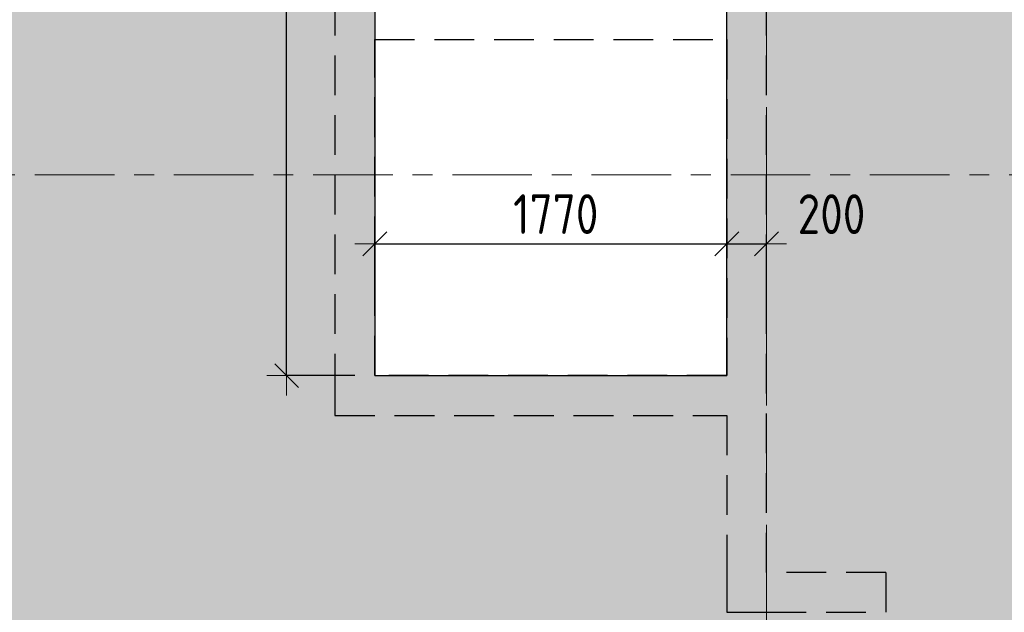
# Model space of a CAD drawing. Header units: metres. Extents: x -38 to 89, y -15 to 19.
# Tile 70 of 120: x 39.29 to 44.25, y 10.6 to 13.58. Entities that reach past the tile are written whole.
import ezdxf

# ---------------------------------------------------------------- set-up
doc = ezdxf.new("R2010")
doc.units = ezdxf.units.M
doc.header["$PDMODE"] = 65
for name, pattern in [('______11', [0.5, 0.4, -0.05, 0, -0.05]), ('______2', [0.27, 0.2, -0.07]), ('______5', [1.1, 0.8, -0.1, 0.1, -0.1])]:
    doc.linetypes.add(name, pattern=pattern)
for name, color, linetype, lineweight in [('XR$2$Осевая линия (1)', 7, '______5', 13), ('XR$3$Перекрытие (1)', 7, 'Continuous', 35), ('XR$4$Заливка', 7, 'Continuous', 13), ('XR$4$Перекрытие (1)', 7, 'Continuous', 35), ('XR$4$Размерная линия (1)', 7, 'Continuous', 13), ('XR$6$Стена (1)', 7, 'Continuous', 35)]:
    doc.layers.add(name, color=color, linetype=linetype, lineweight=lineweight)
doc.styles.add('ISOCPEUR', font='txt')
doc.dimstyles.new('DIMSTYLE_3', dxfattribs={"dimtxt": 0.2, "dimasz": 0.2, "dimexe": 0, "dimexo": 0, "dimgap": 0.1, "dimtad": 2, "dimdec": 0, "dimlfac": 1000, "dimrnd": 5, "dimzin": 12, "dimdsep": 46, "dimtxsty": 'ISOCPEUR', "dimblk1": 'ALL_ML_STRICH', "dimblk2": 'ALL_ML_STRICH', "dimsah": 1, "dimcen": 0, "dimclrd": 7, "dimclre": 256, "dimclrt": 7, "dimadec": 0, "dimazin": 0, "dimtfac": 1, "dimtdec": 0, "dimtix": 1, "dimtmove": 2, "dimatfit": 3, "dimfxl": 0, "dimtzin": 0, "dimlwd": 0, "dimlwe": -3, "dimarcsym": 0})
doc.dimstyles.new('DIMSTYLE_6', dxfattribs={"dimtxt": 0.2, "dimasz": 0.2, "dimexe": 0, "dimexo": 0, "dimgap": 0.1, "dimtad": 2, "dimdec": 0, "dimlfac": 1000, "dimrnd": 5, "dimzin": 12, "dimdsep": 46, "dimtxsty": 'ISOCPEUR', "dimblk1": 'ALL_ML_STRICH', "dimblk2": 'ALL_ML_STRICH', "dimsah": 1, "dimcen": 0, "dimclrd": 7, "dimclre": 256, "dimclrt": 7, "dimadec": 0, "dimazin": 0, "dimtfac": 1, "dimtdec": 0, "dimtix": 1, "dimtmove": 2, "dimatfit": 3, "dimfxl": 0, "dimtvp": 1.2, "dimtzin": 0, "dimlwd": 0, "dimlwe": -3, "dimarcsym": 0})

# ---------------------------------------------------------------- blocks, each defined once
blk = doc.blocks.new('ALL_ML_STRICH')
at = {"color": 0, "linetype": 'ByBlock', "lineweight": -2}
for p, q in [((0, -0.5), (0, 0.5)), ((-0.3, -0.3), (0.3, 0.3)), ((-1, 0), (0.5, 0))]:
    blk.add_line(p, q, dxfattribs=at)
blk = doc.blocks.new('*D573')
at = {"layer": 'DEFPOINTS', "color": 7, "linetype": 'Continuous', "lineweight": 13, "transparency": 33554687}
for p in [(40.8797, 16.4), (40.6365, 11.79), (41.0797, 11.79)]:
    blk.add_point(p, dxfattribs=at)
at = {"layer": 'XR$4$Размерная линия (1)', "color": 9, "linetype": 'Continuous', "lineweight": -2, "true_color": 0xc7c7c7, "transparency": 33554687}
for p, q in [((40.7797, 16.4), (40.6365, 16.4)), ((40.9797, 11.79), (40.6365, 11.79))]:
    blk.add_line(p, q, dxfattribs=at)
at = {"layer": 'XR$4$Размерная линия (1)', "color": 7, "linetype": 'Continuous', "lineweight": -2, "transparency": 33554687}
blk.add_line((40.6365, 11.79), (40.6365, 16.4), dxfattribs=at)
at = {"layer": 'XR$4$Размерная линия (1)', "color": 7, "linetype": 'Continuous', "lineweight": 13, "transparency": 33554687, "xscale": 0.2, "yscale": 0.2, "zscale": 0.2}
for p, rotation in [((40.6365, 16.4), 90), ((40.6365, 11.79), 270)]:
    blk.add_blockref('ALL_ML_STRICH', p, dxfattribs=dict(at, rotation=rotation))
at = {"layer": 'XR$4$Размерная линия (1)', "color": 7, "linetype": 'Continuous', "lineweight": 13, "transparency": 33554687, "insert": (40.4865, 14.1117), "char_height": 0.2, "width": 0.666667, "attachment_point": 5, "rotation": 90, "style": 'ISOCPEUR'}
blk.add_mtext('\\W0.83;\\A1;{4610}', dxfattribs=at)
blk = doc.blocks.new('*D575')
at = {"layer": 'DEFPOINTS', "color": 7, "linetype": 'Continuous', "lineweight": 13, "transparency": 33554687}
for p in [(41.0797, 12.4524), (42.85, 12.4719), (41.0797, 12.03)]:
    blk.add_point(p, dxfattribs=at)
at = {"layer": 'XR$4$Размерная линия (1)', "color": 9, "linetype": 'Continuous', "lineweight": -2, "true_color": 0xc7c7c7, "transparency": 33554687}
for p, q in [((41.0797, 12.13), (41.0797, 12.4524)), ((42.85, 12.4524), (42.85, 12.4524))]:
    blk.add_line(p, q, dxfattribs=at)
at = {"layer": 'XR$4$Размерная линия (1)', "color": 7, "linetype": 'Continuous', "lineweight": -2, "transparency": 33554687}
blk.add_line((41.0797, 12.4524), (42.85, 12.4524), dxfattribs=at)
at = {"layer": 'XR$4$Размерная линия (1)', "color": 7, "linetype": 'Continuous', "lineweight": 13, "transparency": 33554687, "xscale": 0.2, "yscale": 0.2, "zscale": 0.2, "rotation": 180}
blk.add_blockref('ALL_ML_STRICH', (41.0797, 12.4524), dxfattribs=at)
at = {"layer": 'XR$4$Размерная линия (1)', "color": 7, "linetype": 'Continuous', "lineweight": 13, "transparency": 33554687, "xscale": 0.2, "yscale": 0.2, "zscale": 0.2}
blk.add_blockref('ALL_ML_STRICH', (42.85, 12.4524), dxfattribs=at)
at = {"layer": 'XR$4$Размерная линия (1)', "color": 7, "linetype": 'Continuous', "lineweight": 13, "transparency": 33554687, "insert": (41.9899, 12.6024), "char_height": 0.2, "width": 0.666667, "attachment_point": 5, "style": 'ISOCPEUR'}
blk.add_mtext('\\W0.83;\\A1;{1770}', dxfattribs=at)
blk = doc.blocks.new('*D576')
at = {"layer": 'DEFPOINTS', "color": 7, "linetype": 'Continuous', "lineweight": 13, "transparency": 33554687}
for p in [(42.85, 12.4719), (42.85, 12.4524), (43.05, 12.03)]:
    blk.add_point(p, dxfattribs=at)
at = {"layer": 'XR$4$Размерная линия (1)', "color": 9, "linetype": 'Continuous', "lineweight": -2, "true_color": 0xc7c7c7, "transparency": 33554687}
for p, q in [((42.85, 12.4524), (42.85, 12.4524)), ((43.05, 12.13), (43.05, 12.4524))]:
    blk.add_line(p, q, dxfattribs=at)
at = {"layer": 'XR$4$Размерная линия (1)', "color": 7, "linetype": 'Continuous', "lineweight": -2, "transparency": 33554687}
blk.add_line((42.85, 12.4524), (43.05, 12.4524), dxfattribs=at)
at = {"layer": 'XR$4$Размерная линия (1)', "color": 7, "linetype": 'Continuous', "lineweight": 13, "transparency": 33554687, "xscale": 0.2, "yscale": 0.2, "zscale": 0.2, "rotation": 180}
blk.add_blockref('ALL_ML_STRICH', (42.85, 12.4524), dxfattribs=at)
at = {"layer": 'XR$4$Размерная линия (1)', "color": 7, "linetype": 'Continuous', "lineweight": 13, "transparency": 33554687, "xscale": 0.2, "yscale": 0.2, "zscale": 0.2}
blk.add_blockref('ALL_ML_STRICH', (43.05, 12.4524), dxfattribs=at)
at = {"layer": 'XR$4$Размерная линия (1)', "color": 7, "linetype": 'Continuous', "lineweight": 13, "transparency": 33554687, "insert": (43.3768, 12.6021), "char_height": 0.2, "width": 0.5, "attachment_point": 5, "style": 'ISOCPEUR'}
blk.add_mtext('\\W0.83;\\A1;{200}', dxfattribs=at)

msp = doc.modelspace()

# ---------------------------------------------------------------- hatches: boundary and pattern name
at = {"layer": 'XR$4$Заливка', "linetype": 'Continuous', "lineweight": 13, "true_color": 0xf1f1f1, "transparency": 33554687}
h = msp.add_hatch(color=7, dxfattribs=at)
h.paths.add_polyline_path([(32.725, -0.25), (38.6498, -0.25), (38.6498, 0.95), (41.525, 0.95), (41.525, -0.25), (45.35, -0.25), (45.35, 0.95), (47.8219, 0.95), (47.85, 1), (47.85, 1.4), (48.05, 1.4), (48.05, 1), (48.0781, 1), (48.225, 0.95), (48.225, -0.25), (52.25, -0.25), (52.25, 0.95), (54.6219, 0.95), (54.65, 1), (54.65, 1.4), (54.85, 1.4), (54.85, 1), (54.8781, 1), (55.05, 0.95), (55.05, 1.4), (55.25, 1.4), (55.25, 1), (55.2781, 1), (57.65, 0.95), (57.65, -0.25), (61.85, -0.25), (61.85, 16.65), (54.2, 16.65), (54.2, 15.4), (51.8281, 15.4), (51.8, 15.35), (51.8, 14.95), (51.6, 14.95), (51.6, 15.35), (51.5719, 15.35), (51.425, 15.4), (51.425, 15.3719), (51.375, 15.25), (51.175, 15.25), (51.175, 15.65), (51.375, 15.65), (51.375, 15.6781), (51.425, 15.85), (51.175, 15.85), (51.175, 16.25), (51.375, 16.25), (51.375, 16.2781), (51.425, 16.65), (48.7105, 16.65), (48.71, 14.5903), (45.65, 14.5903), (45.65, 16.65), (42.85, 16.65), (42.85, 11.79), (41.0797, 11.79), (41.0797, 16.65), (32.725, 16.65)])
h.paths.add_polyline_path([(51.375, 12.25), (51.175, 12.25), (51.175, 12.65), (51.375, 12.65)], flags=16)
h.paths.add_polyline_path([(51.175, 13.85), (51.375, 13.85), (51.375, 13.45), (51.175, 13.45)], flags=16)
h.paths.add_polyline_path([(43.05, 15.675), (43.05, 15.625), (43, 15.625), (43, 15.675)], flags=16)
h.paths.add_polyline_path([(43.1, 16.4), (43.2, 16.4), (43.2, 16.2), (43.1, 16.2)], flags=16)
h.paths.add_polyline_path([(47.825, 6.6), (48.025, 6.6), (48.025, 6.25), (47.825, 6.25)], flags=16)
h.paths.add_polyline_path([(51.175, 15.05), (51.375, 15.05), (51.375, 14.65), (51.175, 14.65)], flags=16)
h.paths.add_polyline_path([(33.175, 10), (33.175, 9.65), (32.975, 9.65), (32.975, 10)], flags=16)
h.paths.add_polyline_path([(32.95, 11.29), (32.95, 11.54), (33.2, 11.54), (33.2, 11.29)], flags=16)
h.paths.add_polyline_path([(35.325, 11.68), (35.725, 11.68), (35.725, 11.28), (35.325, 11.28)], flags=16)
h.paths.add_polyline_path([(51.175, 14.45), (51.375, 14.45), (51.375, 14.05), (51.175, 14.05)], flags=16)
h.paths.add_polyline_path([(33.325, 6.79), (33.325, 6.59), (32.975, 6.59), (32.975, 6.79)], flags=16)
h.paths.add_polyline_path([(41.0147, 9.52), (41.5147, 9.52), (41.5147, 9.36), (41.0147, 9.36)], flags=16)
h.paths.add_polyline_path([(51.6, 10.32), (51.95, 10.32), (51.95, 10.12), (51.6, 10.12)], flags=16)
h.paths.add_polyline_path([(51.6, 12.88), (52, 12.88), (52, 12.48), (51.6, 12.48)], flags=16)
h.paths.add_polyline_path([(46.15, 7.2), (46.55, 7.2), (46.55, 6.8), (46.15, 6.8)], flags=16)
h.paths.add_polyline_path([(46.8505, 7.08), (46.8505, 7.28), (47.0505, 7.28), (47.0505, 7.08)], flags=16)
h.paths.add_polyline_path([(47.8505, 7.08), (47.8505, 7.28), (48.0505, 7.28), (48.0505, 7.08)], flags=16)
h.paths.add_polyline_path([(52.125, 9.38), (52.125, 9.22), (51.625, 9.22), (51.625, 9.38)], flags=16)
h.paths.add_polyline_path([(49.96, 9.37), (49.96, 9.12), (49.71, 9.12), (49.71, 9.37)], flags=16)
h.paths.add_polyline_path([(51, 7), (51, 7.2), (51.35, 7.2), (51.35, 7)], flags=16)
h.paths.add_polyline_path([(52.585, 9.38), (52.585, 9.22), (52.285, 9.22), (52.285, 9.38)], flags=16)
h.paths.add_polyline_path([(52.8, 9.4019), (53.15, 9.4019), (53.15, 9.2019), (52.8, 9.2019)], flags=16)
h.paths.add_polyline_path([(53.57, 9), (53.92, 9), (53.92, 8.8), (53.57, 8.8)], flags=16)
h.paths.add_polyline_path([(54.04, 8.8), (54.04, 9), (54.24, 9), (54.24, 8.8)], flags=16)
h.paths.add_polyline_path([(54.425, 6.7), (54.425, 7.1), (54.825, 7.1), (54.825, 6.7)], flags=16)
h.paths.add_polyline_path([(54.945, 10.7), (54.545, 10.7), (54.545, 11.1), (54.945, 11.1)], flags=16)
h.paths.add_polyline_path([(54.62, 8.75), (54.62, 8.95), (54.97, 8.95), (54.97, 8.75)], flags=16)
h.paths.add_polyline_path([(54.825, 6.15), (54.625, 6.15), (54.625, 6.5), (54.825, 6.5)], flags=16)
h.paths.add_polyline_path([(55.075, 6.18), (55.075, 6.58), (55.475, 6.58), (55.475, 6.18)], flags=16)
h.paths.add_polyline_path([(55.125, 5.3), (55.075, 5.3), (55.075, 5.35), (55.125, 5.35)], flags=16)
h.paths.add_polyline_path([(55.075, 5.85), (55.075, 5.9), (55.125, 5.9), (55.125, 5.85)], flags=16)
h.paths.add_polyline_path([(55.275, 10.725), (55.225, 10.725), (55.225, 10.775), (55.275, 10.775)], flags=16)
h.paths.add_polyline_path([(55.775, 10.725), (55.775, 10.775), (55.825, 10.775), (55.825, 10.725)], flags=16)
h.paths.add_polyline_path([(57.2, 6.17), (56.95, 6.17), (56.95, 6.62), (57.2, 6.62)], flags=16)
h.paths.add_polyline_path([(57.2, 9.19), (57.6, 9.19), (57.6, 8.79), (57.2, 8.79)], flags=16)
h.paths.add_polyline_path([(41.35, 1), (41.15, 1), (41.15, 1.4), (41.35, 1.4)], flags=16)
h.paths.add_polyline_path([(61.6, 9.8), (61.4, 9.8), (61.4, 10.3), (61.6, 10.3)], flags=16)
h.paths.add_polyline_path([(33.3499, 8.9317), (33.3499, 8.5317), (32.9499, 8.5317), (32.9499, 8.9317)], flags=16)
h.paths.add_polyline_path([(38.75, 16.35), (38.95, 16.35), (38.95, 16.25), (38.75, 16.25)], flags=16)
h.paths.add_polyline_path([(39.05, 6.85), (38.85, 6.85), (38.85, 7.2), (39.05, 7.2)], flags=16)
h.paths.add_polyline_path([(42.85, 9.125), (42.15, 9.125), (42.15, 9.505), (42.85, 9.505)], flags=16)
h.paths.add_polyline_path([(42.62, 7.17), (43.02, 7.17), (43.02, 6.87), (42.62, 6.87)], flags=16)
h.paths.add_polyline_path([(35.0662, 5.757), (35.081, 5.7366), (35.0888, 5.7126), (35.0888, 5.6874), (35.081, 5.6634), (35.0662, 5.643), (35.0458, 5.6281), (35.0218, 5.6203), (34.9965, 5.6203), (34.9725, 5.6281), (34.9521, 5.643), (34.9373, 5.6634), (34.9295, 5.6874), (34.9295, 5.7126), (34.9373, 5.7366), (34.9521, 5.757), (34.9725, 5.7719), (34.9965, 5.7797), (35.0218, 5.7797), (35.0458, 5.7719)], flags=16)
h.paths.add_polyline_path([(45.15, 7.15), (45.15, 7.2), (45.2, 7.2), (45.2, 7.15)], flags=16)
h.paths.add_polyline_path([(45.75, 7.15), (45.7, 7.15), (45.7, 7.2), (45.75, 7.2)], flags=16)
h.paths.add_polyline_path([(45.9, 11.4), (45.9, 11.65), (46.15, 11.65), (46.15, 11.4)], flags=16)
h.paths.add_polyline_path([(41.935, 9.36), (41.665, 9.36), (41.665, 9.52), (41.935, 9.52)], flags=16)
h.paths.add_polyline_path([(48.275, 5.8), (48.275, 5.85), (48.325, 5.85), (48.325, 5.8)], flags=16)
h.paths.add_polyline_path([(48.625, 11.68), (48.625, 11.28), (48.225, 11.28), (48.225, 11.68)], flags=16)
h.paths.add_polyline_path([(41.35, 6.87), (40.95, 6.87), (40.95, 7.27), (41.35, 7.27)], flags=16)
h.paths.add_polyline_path([(37.1, 4.7), (37.05, 4.7), (37.05, 4.75), (37.1, 4.75)], flags=16)
h.paths.add_polyline_path([(41.575, 6.32), (41.575, 6.67), (41.775, 6.67), (41.775, 6.32)], flags=16)
h.paths.add_polyline_path([(39.2126, 4.76), (39.1874, 4.76), (39.1634, 4.7678), (39.143, 4.7827), (39.1281, 4.8031), (39.1203, 4.8271), (39.1203, 4.8523), (39.1281, 4.8763), (39.143, 4.8967), (39.1634, 4.9116), (39.1874, 4.9194), (39.2126, 4.9194), (39.2366, 4.9116), (39.257, 4.8967), (39.2719, 4.8763), (39.2797, 4.8523), (39.2797, 4.8271), (39.2719, 4.8031), (39.257, 4.7827), (39.2366, 4.7678)], flags=16)
h.paths.add_polyline_path([(42.005, 6.87), (41.605, 6.87), (41.605, 7.27), (42.005, 7.27)], flags=16)
h.paths.add_polyline_path([(37.1, 4.2), (37.1, 4.15), (37.05, 4.15), (37.05, 4.2)], flags=16)
h.paths.add_polyline_path([(41.1259, 6.47), (41.1259, 6.67), (41.3259, 6.67), (41.3259, 6.47)], flags=16)
h.paths.add_polyline_path([(48.65, 6.8), (48.25, 6.8), (48.25, 7.2), (48.65, 7.2)], flags=16)
h.paths.add_polyline_path([(48.275, 6.35), (48.275, 6.4), (48.325, 6.4), (48.325, 6.35)], flags=16)
h.paths.add_polyline_path([(48.87, 11.08), (48.87, 10.88), (48.52, 10.88), (48.52, 11.08)], flags=16)
h.paths.add_polyline_path([(49.4, 6.8), (49.4, 7.1), (49.8, 7.1), (49.8, 6.8)], flags=16)

# ---------------------------------------------------------------- linework, layer by layer
at = {"layer": 'XR$2$Осевая линия (1)', "color": 253, "linetype": '______11', "lineweight": 13, "true_color": 0xa0a0a0, "transparency": 33554687}
for p, q in [((43.05, 8.34), (43.05, 18.35)), ((-2.63, 12.8), (62.6, 12.8))]:
    msp.add_line(p, q, dxfattribs=at)
at = {"layer": 'XR$3$Перекрытие (1)', "color": 7, "linetype": 'Continuous', "lineweight": 13, "transparency": 33554687}
for p, q in [((41.0797, 16.65), (41.0797, 11.79)), ((42.85, 11.79), (42.85, 16.65)), ((41.0797, 11.79), (42.85, 11.79))]:
    msp.add_line(p, q, dxfattribs=at)
at = {"layer": 'XR$4$Перекрытие (1)', "color": 7, "linetype": 'Continuous', "lineweight": 25, "transparency": 33554687}
for p, q in [((41.0797, 16.65), (41.0797, 11.79)), ((42.85, 11.79), (42.85, 16.65)), ((41.0797, 11.79), (42.85, 11.79))]:
    msp.add_line(p, q, dxfattribs=at)
at = {"layer": 'XR$6$Стена (1)', "color": 253, "linetype": '______2', "lineweight": -3, "true_color": 0xa0a0a0, "transparency": 33554687}
for p, q in [((40.8797, 16.4), (40.8797, 11.79)), ((43.05, 10.8), (43.05, 16.4)), ((41.0797, 13.48), (42.85, 13.48)), ((41.0797, 11.79), (41.0797, 13.48)), ((42.85, 13.48), (42.85, 11.79)), ((40.8797, 11.79), (40.8797, 11.71)), ((42.85, 11.79), (41.0797, 11.79)), ((40.8797, 11.71), (40.8797, 11.59)), ((40.8797, 11.59), (42.85, 11.59)), ((42.85, 11.59), (42.85, 10.8)), ((42.85, 10.8), (42.85, 10.6)), ((43.65, 10.8), (43.05, 10.8)), ((43.65, 10.8), (43.65, 10.6)), ((42.85, 10.6), (43.05, 10.6)), ((43.05, 10.6), (43.65, 10.6))]:
    msp.add_line(p, q, dxfattribs=at)

# ---------------------------------------------------------------- dimensions: what is measured, and where the dimension line sits
at = {"layer": 'XR$4$Размерная линия (1)', "color": 7, "linetype": 'Continuous', "lineweight": 13, "transparency": 33554687}
dim = msp.add_linear_dim(base=(40.6365, 16.4), p1=(40.9797, 11.79), p2=(40.7797, 16.4), angle=90, dimstyle='DIMSTYLE_3', override={"dimpost": '<>', "dimclrd": 7, "dimclre": 9, "dimclrt": 7, "dimlwd": 0, "dimlwe": 65533}, dxfattribs=at)
dim.commit()
dim.dimension.update_dxf_attribs({"geometry": '*D573', "text_midpoint": (40.4865, 14.1117), "dimtype": 160})
for base, p1, p2, dimstyle, picture, middle in [((42.85, 12.4524), (41.0797, 12.13), (42.85, 12.4524), 'DIMSTYLE_3', '*D575', (41.9899, 12.6024)), ((43.05, 12.4524), (42.85, 12.4524), (43.05, 12.13), 'DIMSTYLE_6', '*D576', (43.3768, 12.6021))]:
    dim = msp.add_linear_dim(base=base, p1=p1, p2=p2, dimstyle=dimstyle, override={"dimpost": '<>', "dimclrd": 7, "dimclre": 9, "dimclrt": 7, "dimlwd": 0, "dimlwe": 65533}, dxfattribs=at)
    dim.commit()
    dim.dimension.update_dxf_attribs({"geometry": picture, "text_midpoint": middle, "dimtype": 160})

doc.saveas('drawing.dxf')
